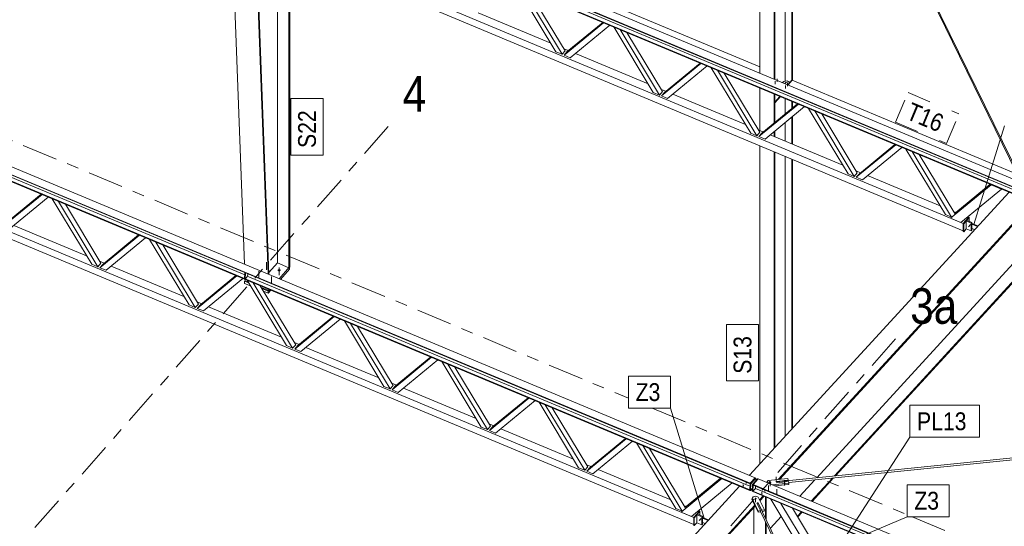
# Model space of a CAD drawing. Header units: millimetres. Extents: x -698 to 216, y -34 to 576.
# Tile 71 of 88: x -90 to -7, y 287 to 330. Entities that reach past the tile are written whole.
import ezdxf

# ---------------------------------------------------------------- set-up
doc = ezdxf.new("R2010")
doc.units = ezdxf.units.MM
for name, pattern in [('XKITLINE00', [0]), ('XKITLINE02', [4, 2, -2]), ('XKITLINE03', [6, 3, -1, 1, -1])]:
    doc.linetypes.add(name, pattern=pattern)
for name, color, linetype, lineweight in [('Element', 2, 'Continuous', 0), ('Spoina', 1, 'Continuous', 0), ('Znak elementu', 2, 'Continuous', 0), ('Śruba', 3, 'Continuous', 0)]:
    doc.layers.add(name, color=color, linetype=linetype, lineweight=lineweight)
doc.styles.add('ARIAL', font='ARIAL.TTF')

msp = doc.modelspace()

# ---------------------------------------------------------------- hatches: boundary and pattern name
at = {"layer": 'Śruba'}
for points in [[(-24.876, 324.213), (-24.887, 324.215), (-24.897, 324.219), (-24.906, 324.224), (-24.913, 324.23), (-24.919, 324.237), (-24.922, 324.244), (-24.923, 324.252), (-24.922, 324.26), (-24.919, 324.267), (-24.913, 324.274), (-24.906, 324.28), (-24.897, 324.285), (-24.887, 324.289), (-24.876, 324.291), (-24.865, 324.292), (-24.854, 324.291), (-24.843, 324.289), (-24.833, 324.285), (-24.824, 324.28), (-24.816, 324.274), (-24.811, 324.267), (-24.808, 324.26), (-24.807, 324.252), (-24.808, 324.244), (-24.811, 324.237), (-24.816, 324.23), (-24.824, 324.224), (-24.833, 324.219), (-24.843, 324.215), (-24.854, 324.213), (-24.865, 324.212)], [(-9.522, 312.299), (-9.515, 312.291), (-9.51, 312.282), (-9.506, 312.272), (-9.505, 312.263), (-9.505, 312.255), (-9.507, 312.248), (-9.511, 312.242), (-9.516, 312.237), (-9.523, 312.234), (-9.531, 312.233), (-9.54, 312.234), (-9.55, 312.236), (-9.56, 312.241), (-9.569, 312.246), (-9.578, 312.253), (-9.586, 312.261), (-9.593, 312.27), (-9.599, 312.279), (-9.602, 312.288), (-9.604, 312.297), (-9.604, 312.306), (-9.602, 312.313), (-9.598, 312.319), (-9.593, 312.324), (-9.586, 312.326), (-9.577, 312.328), (-9.568, 312.327), (-9.559, 312.324), (-9.549, 312.32), (-9.539, 312.315), (-9.53, 312.308)], [(-67.69, 308.472), (-67.703, 308.473), (-67.715, 308.475), (-67.728, 308.478), (-67.74, 308.482), (-67.751, 308.487), (-67.761, 308.492), (-67.771, 308.498), (-67.78, 308.505), (-67.788, 308.512), (-67.794, 308.52), (-67.8, 308.528), (-67.804, 308.537), (-67.807, 308.545), (-67.809, 308.554), (-67.81, 308.563), (-67.809, 308.572), (-67.807, 308.581), (-67.804, 308.59), (-67.8, 308.598), (-67.794, 308.606), (-67.788, 308.614), (-67.78, 308.621), (-67.771, 308.628), (-67.761, 308.634), (-67.751, 308.639), (-67.74, 308.644), (-67.728, 308.648), (-67.715, 308.651), (-67.703, 308.653), (-67.69, 308.655), (-67.677, 308.655), (-67.664, 308.655), (-67.651, 308.653), (-67.638, 308.651), (-67.626, 308.648), (-67.614, 308.644), (-67.603, 308.639), (-67.592, 308.634), (-67.582, 308.628), (-67.574, 308.621), (-67.566, 308.614), (-67.559, 308.606), (-67.553, 308.598), (-67.549, 308.59), (-67.546, 308.581), (-67.544, 308.572), (-67.543, 308.563), (-67.544, 308.554), (-67.546, 308.545), (-67.549, 308.537), (-67.553, 308.528), (-67.559, 308.52), (-67.566, 308.512), (-67.574, 308.505), (-67.582, 308.498), (-67.592, 308.492), (-67.603, 308.487), (-67.614, 308.482), (-67.626, 308.478), (-67.638, 308.475), (-67.651, 308.473), (-67.664, 308.472), (-67.677, 308.471)], [(-28.596, 290.423), (-28.607, 290.425), (-28.617, 290.429), (-28.626, 290.434), (-28.633, 290.44), (-28.638, 290.447), (-28.641, 290.454), (-28.642, 290.462), (-28.641, 290.469), (-28.637, 290.477), (-28.632, 290.483), (-28.624, 290.489), (-28.615, 290.494), (-28.605, 290.497), (-28.594, 290.499), (-28.583, 290.5), (-28.572, 290.499), (-28.561, 290.496), (-28.551, 290.492), (-28.542, 290.487), (-28.535, 290.481), (-28.53, 290.474), (-28.526, 290.467), (-28.525, 290.459), (-28.527, 290.452), (-28.53, 290.444), (-28.536, 290.438), (-28.543, 290.432), (-28.552, 290.427), (-28.562, 290.424), (-28.573, 290.422), (-28.585, 290.422)], [(-26.312, 290.616), (-26.321, 290.617), (-26.33, 290.619), (-26.338, 290.621), (-26.346, 290.624), (-26.354, 290.627), (-26.361, 290.631), (-26.368, 290.635), (-26.374, 290.639), (-26.379, 290.644), (-26.383, 290.65), (-26.387, 290.655), (-26.39, 290.661), (-26.392, 290.667), (-26.393, 290.673), (-26.394, 290.679), (-26.393, 290.685), (-26.392, 290.691), (-26.389, 290.696), (-26.386, 290.702), (-26.382, 290.707), (-26.377, 290.712), (-26.372, 290.717), (-26.366, 290.722), (-26.359, 290.725), (-26.352, 290.729), (-26.344, 290.732), (-26.336, 290.734), (-26.327, 290.736), (-26.319, 290.737), (-26.31, 290.738), (-26.301, 290.738), (-26.292, 290.738), (-26.283, 290.736), (-26.274, 290.735), (-26.266, 290.733), (-26.258, 290.73), (-26.25, 290.727), (-26.243, 290.723), (-26.236, 290.719), (-26.23, 290.714), (-26.225, 290.709), (-26.221, 290.704), (-26.217, 290.698), (-26.214, 290.693), (-26.212, 290.687), (-26.211, 290.681), (-26.21, 290.675), (-26.211, 290.669), (-26.212, 290.663), (-26.215, 290.657), (-26.218, 290.651), (-26.222, 290.646), (-26.227, 290.641), (-26.232, 290.636), (-26.238, 290.632), (-26.245, 290.628), (-26.252, 290.625), (-26.26, 290.622), (-26.268, 290.619), (-26.277, 290.618), (-26.285, 290.616), (-26.294, 290.616), (-26.303, 290.616)], [(-27.029, 289.768), (-27.039, 289.77), (-27.05, 289.774), (-27.058, 289.779), (-27.065, 289.785), (-27.071, 289.792), (-27.074, 289.799), (-27.075, 289.807), (-27.073, 289.815), (-27.07, 289.822), (-27.064, 289.829), (-27.057, 289.834), (-27.048, 289.839), (-27.038, 289.842), (-27.027, 289.844), (-27.016, 289.845), (-27.004, 289.844), (-26.993, 289.841), (-26.983, 289.838), (-26.975, 289.832), (-26.967, 289.826), (-26.962, 289.82), (-26.959, 289.812), (-26.958, 289.805), (-26.959, 289.797), (-26.963, 289.79), (-26.968, 289.783), (-26.976, 289.777), (-26.985, 289.773), (-26.995, 289.769), (-27.006, 289.767), (-27.017, 289.767)], [(-27.555, 289.267), (-27.563, 289.269), (-27.572, 289.27), (-27.581, 289.272), (-27.589, 289.275), (-27.596, 289.278), (-27.603, 289.282), (-27.61, 289.286), (-27.616, 289.291), (-27.621, 289.296), (-27.626, 289.301), (-27.629, 289.307), (-27.632, 289.312), (-27.634, 289.318), (-27.636, 289.324), (-27.636, 289.33), (-27.635, 289.336), (-27.634, 289.342), (-27.632, 289.348), (-27.628, 289.354), (-27.624, 289.359), (-27.62, 289.364), (-27.614, 289.369), (-27.608, 289.373), (-27.601, 289.377), (-27.594, 289.38), (-27.586, 289.383), (-27.578, 289.386), (-27.57, 289.387), (-27.561, 289.389), (-27.552, 289.389), (-27.543, 289.39), (-27.534, 289.389), (-27.525, 289.388), (-27.516, 289.386), (-27.508, 289.384), (-27.5, 289.381), (-27.492, 289.378), (-27.485, 289.374), (-27.478, 289.37), (-27.473, 289.366), (-27.467, 289.361), (-27.463, 289.355), (-27.459, 289.35), (-27.456, 289.344), (-27.454, 289.338), (-27.453, 289.332), (-27.453, 289.326), (-27.453, 289.32), (-27.455, 289.314), (-27.457, 289.308), (-27.46, 289.303), (-27.464, 289.298), (-27.469, 289.292), (-27.474, 289.288), (-27.48, 289.283), (-27.487, 289.28), (-27.494, 289.276), (-27.502, 289.273), (-27.51, 289.271), (-27.519, 289.269), (-27.528, 289.268), (-27.537, 289.267), (-27.546, 289.267)], [(-32.218, 287.555), (-32.211, 287.547), (-32.206, 287.537), (-32.202, 287.528), (-32.201, 287.519), (-32.201, 287.511), (-32.203, 287.504), (-32.207, 287.498), (-32.212, 287.493), (-32.219, 287.49), (-32.227, 287.489), (-32.236, 287.49), (-32.246, 287.492), (-32.256, 287.496), (-32.265, 287.502), (-32.274, 287.509), (-32.282, 287.517), (-32.289, 287.526), (-32.295, 287.535), (-32.298, 287.544), (-32.3, 287.553), (-32.3, 287.562), (-32.298, 287.569), (-32.294, 287.575), (-32.289, 287.579), (-32.282, 287.582), (-32.273, 287.583), (-32.264, 287.583), (-32.255, 287.58), (-32.245, 287.576), (-32.235, 287.57), (-32.226, 287.563)]]:
    msp.add_hatch(color=256, dxfattribs=at).paths.add_polyline_path(points, flags=17)

# ---------------------------------------------------------------- linework, layer by layer
at = {"layer": 'Element', "linetype": 'XKITLINE00', "lineweight": 0}
for p, q in [((-90.551, 350.926), (-5.316, 315.323)), ((-90.55, 350.975), (-5.315, 315.373)), ((-90.118, 351.446), (-4.883, 315.844)), ((-5.328, 314.778), (-90.563, 350.381)), ((-5.327, 314.827), (-90.562, 350.43)), ((-85.855, 343.554), (-10.058, 311.893)), ((-84.77, 343.705), (-10.056, 312.497)), ((-70.602, 309.07), (-71.671, 337.629)), ((-68.607, 308.237), (-69.676, 336.796)), ((-68.534, 308.206), (-69.603, 336.765)), ((-67.819, 309.186), (-67.819, 336.02)), ((-66.85, 308.782), (-66.85, 335.616)), ((-66.781, 308.86), (-66.781, 335.587)), ((-5.557, 316.772), (-14.865, 335.777)), ((-5.252, 316.366), (-14.765, 335.788)), ((-27.195, 325.163), (-27.195, 334.691)), ((-25.984, 324.657), (-25.984, 334.796)), ((-25.929, 324.634), (-25.929, 334.801)), ((-25.059, 324.486), (-25.059, 334.876)), ((-24.482, 324.566), (-24.482, 334.926)), ((-24.428, 324.543), (-24.428, 334.931)), ((-47.753, 332.858), (-5.321, 315.134)), ((-45.016, 333.142), (-27.195, 325.699)), ((-44.362, 326.961), (-47.599, 332.327)), ((-43.844, 326.744), (-47.081, 332.11)), ((-46.584, 332.01), (-43.584, 327.039)), ((-50.923, 330.238), (-44.795, 327.678)), ((-43.672, 326.673), (-40.348, 329.405)), ((-43.412, 326.967), (-40.413, 329.433)), ((-39.83, 329.189), (-43.154, 326.456)), ((-36.159, 323.535), (-39.483, 329.044)), ((-35.642, 323.318), (-38.965, 328.828)), ((-38.381, 328.584), (-35.382, 323.613)), ((-43.844, 326.744), (-44.362, 326.961)), ((-43.584, 327.039), (-43.844, 326.744)), ((-43.693, 327.218), (-43.304, 327.056)), ((-43.672, 326.673), (-43.412, 326.967)), ((-42.721, 326.812), (-36.592, 324.252)), ((-113.247, 326.182), (-28.012, 290.579)), ((-113.246, 326.231), (-28.011, 290.628)), ((-112.814, 326.702), (-27.579, 291.1)), ((-43.154, 326.456), (-43.672, 326.673)), ((-35.469, 323.246), (-32.145, 325.979)), ((-35.21, 323.541), (-32.211, 326.006)), ((-28.024, 290.034), (-113.259, 325.636)), ((-28.023, 290.083), (-113.258, 325.686)), ((-113.053, 325.91), (-70.576, 308.167)), ((-31.627, 325.763), (-34.951, 323.03)), ((-27.957, 320.109), (-31.281, 325.618)), ((-27.439, 319.892), (-30.763, 325.402)), ((-30.179, 325.158), (-27.18, 320.186)), ((-25.265, 324.357), (-25.168, 324.468)), ((-25.168, 324.468), (-24.881, 324.516)), ((-25.083, 324.281), (-25, 324.376)), ((-25, 324.376), (-24.714, 324.424)), ((-24.881, 324.516), (-24.625, 324.409)), ((-24.831, 324.176), (-24.486, 324.567)), ((-24.802, 324.164), (-24.457, 324.555)), ((-24.457, 324.555), (-24.802, 324.164)), ((-24.714, 324.424), (-24.64, 324.393)), ((-24.486, 324.567), (-24.457, 324.555)), ((-24.457, 324.555), (-5.662, 316.704)), ((-35.642, 323.318), (-36.159, 323.535)), ((-35.382, 323.613), (-35.642, 323.318)), ((-35.49, 323.792), (-35.102, 323.63)), ((-35.469, 323.246), (-35.21, 323.541)), ((-27.195, 320.327), (-27.195, 323.911)), ((-34.951, 323.03), (-35.469, 323.246)), ((-34.518, 323.386), (-28.39, 320.826)), ((-25.984, 320.956), (-25.984, 323.405)), ((-25.929, 321.001), (-25.929, 323.383)), ((-25.929, 322.708), (-25.495, 323.201)), ((-25.456, 323.185), (-25.929, 322.648)), ((-25.929, 322.648), (-25.929, 322.708)), ((-25.059, 321.716), (-25.059, 323.019)), ((-24.482, 322.191), (-24.482, 322.778)), ((-24.428, 322.236), (-24.428, 322.755)), ((-27.267, 319.82), (-23.943, 322.553)), ((-27.008, 320.115), (-24.008, 322.58)), ((-23.425, 322.337), (-26.749, 319.604)), ((-19.755, 316.682), (-23.079, 322.192)), ((-19.237, 316.466), (-22.561, 321.976)), ((-25.059, 319.435), (-25.059, 320.993)), ((-24.482, 319.194), (-24.482, 321.467)), ((-24.428, 319.171), (-24.428, 321.513)), ((-21.977, 321.732), (-18.978, 316.76)), ((-27.18, 320.186), (-27.439, 319.892)), ((-27.288, 320.366), (-26.899, 320.204)), ((-25.984, 319.821), (-25.984, 320.233)), ((-25.929, 319.798), (-25.929, 320.278)), ((-27.439, 319.892), (-27.957, 320.109)), ((-27.267, 319.82), (-27.008, 320.115)), ((-26.749, 319.604), (-27.267, 319.82)), ((-26.316, 319.96), (-20.188, 317.4)), ((-108.551, 318.81), (-32.754, 287.149)), ((-107.466, 318.961), (-32.752, 287.753)), ((-27.195, 292.249), (-27.195, 319.051)), ((-25.984, 293.569), (-25.984, 318.546)), ((-25.929, 293.629), (-25.929, 318.523)), ((-19.065, 316.394), (-15.741, 319.127)), ((-18.805, 316.688), (-15.806, 319.154)), ((-15.223, 318.911), (-18.547, 316.178)), ((-11.553, 313.256), (-14.876, 318.766)), ((-11.035, 313.04), (-14.358, 318.55)), ((-25.059, 294.577), (-25.059, 318.159)), ((-24.482, 295.206), (-24.482, 317.918)), ((-24.428, 295.266), (-24.428, 317.896)), ((-10.775, 313.335), (-13.774, 318.306)), ((-19.086, 316.94), (-18.697, 316.777)), ((-19.237, 316.466), (-19.755, 316.682)), ((-18.978, 316.76), (-19.237, 316.466)), ((-19.065, 316.394), (-18.805, 316.688)), ((-18.547, 316.178), (-19.065, 316.394)), ((-18.114, 316.534), (-11.985, 313.974)), ((-11.122, 312.942), (-7.689, 315.764)), ((-10.689, 313.432), (-7.798, 315.809)), ((-6.826, 315.403), (-10.258, 312.581)), ((-6.826, 315.403), (-7.689, 315.764)), ((-6.826, 315.403), (-6.826, 315.403)), ((-90.975, 312.207), (-87.651, 314.94)), ((-90.715, 312.501), (-87.716, 314.967)), ((-87.133, 314.723), (-90.457, 311.991)), ((-83.462, 309.069), (-86.786, 314.579)), ((-82.944, 308.853), (-86.268, 314.362)), ((-28.063, 291.302), (-6.198, 315.141)), ((-85.684, 314.118), (-82.685, 309.147)), ((-25.635, 290.942), (-4.203, 314.308)), ((-25.537, 290.951), (-4.139, 314.281)), ((-10.883, 313.514), (-10.689, 313.432)), ((-11.035, 313.04), (-11.553, 313.256)), ((-11.122, 312.942), (-11.035, 313.04)), ((-10.258, 312.581), (-11.122, 312.942)), ((-10.775, 313.335), (-10.689, 313.432)), ((-10.058, 312.495), (-9.583, 313.034)), ((-10.015, 312.477), (-9.54, 313.016)), ((-9.752, 312.776), (-9.804, 312.717)), ((-9.804, 312.052), (-9.804, 312.717)), ((-9.804, 312.717), (-9.376, 312.538)), ((-9.324, 312.597), (-9.752, 312.776)), ((-9.717, 313.026), (-9.624, 312.987)), ((-9.54, 313.016), (-9.583, 313.034)), ((-9.54, 312.687), (-9.54, 313.016)), ((-90.024, 312.346), (-83.895, 309.787)), ((-10.015, 312.477), (-10.058, 312.495)), ((-10.058, 311.83), (-10.058, 312.495)), ((-10.015, 311.812), (-10.015, 312.477)), ((-10.015, 311.812), (-9.804, 312.052)), ((-9.376, 311.874), (-9.804, 312.052)), ((-9.324, 312.597), (-9.376, 312.538)), ((-9.376, 312.538), (-9.376, 311.874)), ((-9.324, 311.932), (-9.376, 311.874)), ((-9.324, 311.932), (-9.324, 312.597)), ((-9.324, 312.504), (-8.812, 312.29)), ((-9.324, 312.466), (-8.837, 312.263)), ((-9.324, 312.446), (-8.851, 312.248)), ((-9.324, 312.084), (-9.091, 311.986)), ((-82.772, 308.781), (-79.448, 311.514)), ((-82.513, 309.075), (-79.514, 311.541)), ((-78.93, 311.297), (-82.254, 308.564)), ((-75.26, 305.643), (-78.584, 311.152)), ((-10.058, 311.83), (-10.015, 311.812)), ((-74.742, 305.426), (-78.066, 310.936)), ((-77.482, 310.692), (-74.483, 305.721)), ((-22.394, 291.101), (-4.934, 310.14)), ((-20.907, 291.251), (-3.885, 309.811)), ((-20.809, 291.261), (-3.821, 309.785)), ((-82.944, 308.853), (-83.462, 309.069)), ((-82.685, 309.147), (-82.944, 308.853)), ((-82.793, 309.326), (-82.405, 309.164)), ((-82.772, 308.781), (-82.513, 309.075)), ((-82.254, 308.564), (-82.772, 308.781)), ((-81.821, 308.92), (-75.693, 306.36)), ((-68.54, 308.369), (-67.819, 309.186)), ((-67.819, 309.186), (-66.85, 308.782)), ((-67.674, 307.847), (-66.798, 308.841)), ((-67.557, 307.798), (-66.798, 308.659)), ((-66.85, 308.782), (-66.781, 308.86)), ((-66.798, 308.841), (-66.798, 308.659)), ((-74.57, 305.355), (-71.246, 308.087)), ((-74.311, 305.649), (-71.311, 308.115)), ((-70.728, 307.871), (-74.052, 305.138)), ((-70.582, 307.866), (-70.571, 308.356)), ((-70.582, 307.866), (-70.525, 307.843)), ((-70.55, 307.681), (-70.554, 307.798)), ((-70.514, 308.332), (-70.525, 307.843)), ((-70.525, 307.843), (-70.408, 307.97)), ((-70.408, 307.97), (-70.319, 308.188)), ((-67.058, 302.217), (-70.382, 307.726)), ((-70.364, 308.079), (-28.017, 290.39)), ((-70.319, 308.188), (-70.318, 308.25)), ((-70.587, 307.639), (-70.55, 307.681)), ((-70.587, 307.639), (-70.242, 307.494)), ((-70.587, 307.457), (-70.587, 307.639)), ((-70.587, 307.457), (-70.095, 307.252)), ((-70.55, 307.681), (-70.289, 307.572)), ((-66.54, 302), (-69.864, 307.51)), ((-69.28, 307.266), (-66.28, 302.295)), ((-69.187, 307.112), (-68.555, 306.848)), ((-69.14, 307.034), (-68.593, 306.805)), ((-68.593, 306.805), (-68.481, 306.932)), ((-68.593, 306.624), (-68.364, 306.884)), ((-68.555, 306.848), (-68.559, 306.965)), ((-68.555, 306.848), (-68.486, 306.931)), ((-68.486, 306.931), (-68.486, 306.935)), ((-68.993, 306.792), (-68.593, 306.624)), ((-68.593, 306.624), (-68.593, 306.805)), ((-74.742, 305.426), (-75.26, 305.643)), ((-74.483, 305.721), (-74.742, 305.426)), ((-74.591, 305.9), (-74.202, 305.738)), ((-74.57, 305.355), (-74.311, 305.649)), ((-74.052, 305.138), (-74.57, 305.355)), ((-73.619, 305.494), (-67.491, 302.934)), ((-66.368, 301.928), (-63.044, 304.661)), ((-66.108, 302.223), (-63.109, 304.689)), ((-62.526, 304.445), (-65.85, 301.712)), ((-58.855, 298.791), (-62.179, 304.3)), ((-58.337, 298.574), (-61.661, 304.084)), ((-61.077, 303.84), (-58.078, 298.868)), ((-66.54, 302), (-67.058, 302.217)), ((-66.28, 302.295), (-66.54, 302)), ((-66.389, 302.474), (-66, 302.312)), ((-66.368, 301.928), (-66.108, 302.223)), ((-65.85, 301.712), (-66.368, 301.928)), ((-65.417, 302.068), (-59.288, 299.508)), ((-58.165, 298.502), (-54.841, 301.235)), ((-57.906, 298.797), (-54.907, 301.262)), ((-54.323, 301.019), (-57.647, 298.286)), ((-50.653, 295.364), (-53.977, 300.874)), ((-50.135, 295.148), (-53.459, 300.658)), ((-52.875, 300.414), (-49.876, 295.442)), ((-58.337, 298.574), (-58.855, 298.791)), ((-58.078, 298.868), (-58.337, 298.574)), ((-58.186, 299.048), (-57.798, 298.886)), ((-58.165, 298.502), (-57.906, 298.797)), ((-57.214, 298.642), (-51.086, 296.082)), ((-57.647, 298.286), (-58.165, 298.502)), ((-49.963, 295.076), (-46.639, 297.809)), ((-49.704, 295.37), (-46.704, 297.836)), ((-46.121, 297.593), (-49.445, 294.86)), ((-42.451, 291.938), (-45.775, 297.448)), ((-41.933, 291.722), (-45.257, 297.232)), ((-44.673, 296.988), (-41.673, 292.016)), ((-25.775, 290.762), (36.027, 296.973)), ((-24.75, 290.702), (35.06, 296.714)), ((-50.135, 295.148), (-50.653, 295.364)), ((-49.876, 295.442), (-50.135, 295.148)), ((-49.984, 295.622), (-49.595, 295.459)), ((-49.963, 295.076), (-49.704, 295.37)), ((-49.445, 294.86), (-49.963, 295.076)), ((-49.012, 295.216), (-42.884, 292.656)), ((-41.761, 291.65), (-38.437, 294.383)), ((-41.501, 291.944), (-38.502, 294.41)), ((-37.919, 294.166), (-41.243, 291.434)), ((-34.249, 288.512), (-37.572, 294.022)), ((-33.731, 288.296), (-37.054, 293.805)), ((-33.471, 288.59), (-36.47, 293.561)), ((-41.933, 291.722), (-42.451, 291.938)), ((-41.673, 292.016), (-41.933, 291.722)), ((-41.782, 292.196), (-41.393, 292.033)), ((-41.761, 291.65), (-41.501, 291.944)), ((-41.243, 291.434), (-41.761, 291.65)), ((-40.81, 291.79), (-34.681, 289.23)), ((-48.03, 269.533), (-28.894, 290.397)), ((-33.818, 288.198), (-30.385, 291.02)), ((-33.385, 288.688), (-30.494, 291.065)), ((-29.522, 290.659), (-32.954, 287.837)), ((-29.522, 290.659), (-30.385, 291.02)), ((-29.522, 290.659), (-29.522, 290.659)), ((-28.024, 290.052), (-28.012, 290.61)), ((-28.012, 290.61), (-27.58, 291.081)), ((-28.012, 290.61), (-28.011, 290.628)), ((-28.012, 290.579), (-28.012, 290.61)), ((-27.955, 290.586), (-28.012, 290.61)), ((-27.579, 291.1), (-28.011, 290.628)), ((-27.967, 290.028), (-27.955, 290.586)), ((-27.523, 291.057), (-27.955, 290.586)), ((-27.825, 289.969), (-27.812, 290.526)), ((-27.812, 290.526), (-27.38, 290.998)), ((-27.812, 290.526), (-27.755, 290.503)), ((-27.768, 289.945), (-27.755, 290.503)), ((-27.756, 290.472), (-27.755, 290.503)), ((-27.756, 290.472), (57.479, 254.869)), ((-27.755, 290.521), (-27.323, 290.992)), ((-27.755, 290.521), (57.48, 254.918)), ((-27.755, 290.503), (-27.755, 290.521)), ((-27.58, 291.081), (-27.579, 291.1)), ((-27.58, 291.081), (-27.523, 291.057)), ((-27.557, 290.389), (-27.562, 290.2)), ((-27.528, 290.837), (-27.523, 291.057)), ((-27.38, 290.998), (-27.335, 290.979)), ((-27.323, 290.992), (57.912, 255.39)), ((-26.611, 290.695), (-26.61, 290.731)), ((-26.61, 290.731), (-26.474, 290.857)), ((-26.6, 290.691), (-26.61, 290.731)), ((-26.474, 290.857), (-24.83, 291.022)), ((-24.734, 290.637), (-26.134, 290.496)), ((-25.943, 290.416), (-24.736, 290.538)), ((-24.796, 290.885), (-25.782, 290.786)), ((-25.782, 290.786), (-25.754, 290.675)), ((-25.776, 290.761), (-25.775, 290.762)), ((-25.775, 290.762), (-25.767, 290.742)), ((-25.767, 290.742), (-25.761, 290.705)), ((-25.761, 290.705), (-25.76, 290.699)), ((-25.754, 290.675), (-24.768, 290.774)), ((-24.83, 291.022), (-24.796, 290.885)), ((-24.796, 290.86), (-24.796, 290.885)), ((-24.768, 290.774), (-24.734, 290.637)), ((-24.736, 290.538), (-24.734, 290.637)), ((-23.831, 289.534), (-22.558, 290.922)), ((-22.855, 289.126), (-21.071, 291.072)), ((-22.791, 289.099), (-20.973, 291.082)), ((-28.024, 290.034), (-28.023, 290.083)), ((-27.967, 290.028), (-28.024, 290.052)), ((-28.012, 290.047), (-28.024, 290.034)), ((-27.82, 290.189), (-27.967, 290.028)), ((-27.844, 289.355), (-27.737, 289.494)), ((-27.825, 289.969), (-27.768, 289.945)), ((-27.767, 289.976), (-27.768, 289.926)), ((57.467, 254.324), (-27.768, 289.926)), ((-27.562, 290.2), (-27.767, 289.976)), ((57.468, 254.373), (-27.767, 289.976)), ((-27.737, 289.494), (-27.531, 289.536)), ((-27.562, 290.2), (14.916, 272.457)), ((-27.531, 289.536), (-27.321, 289.462)), ((-27.321, 289.462), (-26.807, 288.395)), ((-27.208, 289.226), (-26.899, 289.563)), ((-27.177, 289.163), (-26.835, 289.537)), ((-26.711, 287.691), (-26.711, 289.485)), ((-26.659, 287.584), (-26.659, 289.463)), ((-46.036, 268.699), (-27.617, 288.78)), ((-45.972, 268.673), (-27.587, 288.717)), ((-33.579, 288.769), (-33.385, 288.688)), ((-33.471, 288.591), (-33.385, 288.688)), ((-27.847, 289.256), (-27.844, 289.355)), ((-27.847, 289.256), (-27.333, 288.189)), ((-27.33, 288.288), (-27.844, 289.355)), ((-27.314, 288.995), (-27.441, 288.969)), ((-27.441, 288.969), (-27.132, 288.329)), ((-27.411, 288.961), (-27.428, 288.943)), ((-27.379, 288.975), (-27.411, 288.961)), ((-27.347, 288.976), (-27.379, 288.975)), ((-27.324, 288.963), (-27.347, 288.976)), ((-8.01, 248.871), (-27.324, 288.963)), ((-27.315, 288.945), (-27.314, 288.995)), ((-27.006, 288.355), (-27.314, 288.995)), ((-22.838, 283.612), (-26.268, 289.3)), ((-21.975, 283.251), (-25.405, 288.939)), ((-33.731, 288.296), (-34.249, 288.512)), ((-33.818, 288.198), (-33.731, 288.296)), ((-32.954, 287.837), (-33.818, 288.198)), ((-32.754, 287.75), (-32.279, 288.29)), ((-32.711, 287.733), (-32.236, 288.272)), ((-32.448, 288.032), (-32.5, 287.973)), ((-32.5, 287.308), (-32.5, 287.973)), ((-32.5, 287.973), (-32.072, 287.794)), ((-32.02, 287.853), (-32.448, 288.032)), ((-32.413, 288.282), (-32.32, 288.243)), ((-32.236, 288.272), (-32.279, 288.29)), ((-32.236, 287.943), (-32.236, 288.272)), ((-32.02, 287.853), (-32.072, 287.794)), ((-32.072, 287.794), (-32.072, 287.129)), ((-32.02, 287.188), (-32.02, 287.853)), ((-27.687, 288.607), (-27.687, 285.452)), ((-27.333, 288.189), (-27.33, 288.288)), ((-27.333, 288.189), (-27.135, 288.23)), ((-27.132, 288.329), (-27.33, 288.288)), ((-27.135, 288.23), (-27.132, 288.329)), ((-8.451, 249.484), (-27.134, 288.267)), ((-27.007, 288.305), (-27.006, 288.355)), ((-26.807, 288.395), (-27.006, 288.355)), ((-26.985, 288.26), (-26.81, 288.296)), ((-26.81, 288.296), (-26.807, 288.395)), ((-26.301, 286.84), (-25.386, 287.838)), ((-24.432, 288.533), (-21.542, 283.741)), ((-24.022, 287.854), (-23.685, 288.221)), ((-23.987, 287.795), (-23.621, 288.194)), ((-32.711, 287.733), (-32.754, 287.75)), ((-32.754, 287.086), (-32.754, 287.75)), ((-32.754, 287.086), (-32.711, 287.068)), ((-32.711, 287.068), (-32.711, 287.733)), ((-32.711, 287.068), (-32.5, 287.308)), ((-32.072, 287.129), (-32.5, 287.308)), ((-32.02, 287.188), (-32.072, 287.129)), ((-32.02, 287.76), (-31.508, 287.546)), ((-32.02, 287.722), (-31.533, 287.519)), ((-32.02, 287.702), (-31.547, 287.504)), ((-32.02, 287.339), (-31.787, 287.242)), ((-26.711, 284.924), (-26.711, 287.39)), ((-26.659, 284.982), (-26.659, 287.283))]:
    msp.add_line(p, q, dxfattribs=at)
at = {"layer": 'Spoina', "linetype": 'XKITLINE03', "lineweight": 0}
for p, q in [((-94.761, 321.393), (-38.246, 297.787)), ((-258.86, 93.365), (-58.268, 320.912)), ((-216.115, 75.51), (-15.522, 303.057)), ((-36.258, 296.957), (-14.77, 287.981)), ((-14.366, 287.812), (47.245, 262.077))]:
    msp.add_line(p, q, dxfattribs=at)
at = {"layer": 'Znak elementu', "linetype": 'XKITLINE02', "lineweight": 0}
for p, q in [((-15.745, 321.024), (-14.705, 323.516)), ((-14.705, 323.516), (-10.417, 321.725)), ((-15.745, 321.024), (-11.457, 319.233)), ((-11.457, 319.233), (-10.417, 321.725))]:
    msp.add_line(p, q, dxfattribs=at)
at = {"layer": 'Znak elementu', "linetype": 'XKITLINE00', "lineweight": 0}
for p, q in [((-66.681, 318.26), (-66.681, 323.02)), ((-63.981, 323.02), (-66.681, 323.02)), ((-63.981, 318.26), (-63.981, 323.02)), ((-9.169, 312.425), (-6.581, 320.735)), ((-63.981, 318.26), (-66.681, 318.26)), ((-29.995, 299.249), (-29.995, 304.008)), ((-27.295, 304.008), (-29.995, 304.008)), ((-27.295, 299.249), (-27.295, 304.008)), ((-38.246, 299.657), (-34.712, 299.657)), ((-38.246, 296.957), (-38.246, 299.657)), ((-34.712, 296.957), (-34.712, 299.657)), ((-27.295, 299.249), (-29.995, 299.249)), ((-38.246, 296.957), (-34.712, 296.957)), ((-31.865, 287.681), (-34.712, 296.957)), ((-14.543, 297.2), (-8.671, 297.2)), ((-14.543, 294.5), (-14.543, 297.2)), ((-8.671, 294.5), (-8.671, 297.2)), ((-21.543, 283.726), (-14.543, 294.5)), ((-14.543, 294.5), (-8.671, 294.5)), ((-14.77, 290.512), (-11.235, 290.512)), ((-14.77, 287.812), (-14.77, 290.512)), ((-11.235, 287.812), (-11.235, 290.512)), ((-23.43, 284.162), (-14.77, 287.812)), ((-14.77, 287.812), (-11.235, 287.812))]:
    msp.add_line(p, q, dxfattribs=at)
at = {"layer": 'Śruba', "linetype": 'XKITLINE02', "lineweight": 0}
for p, q in [((-25.893, 324.473), (-25.893, 324.232)), ((-25.72, 324.67), (-25.72, 324.428)), ((-25.038, 324.116), (-25.038, 323.875)), ((-68.745, 308.605), (-68.745, 309.233)), ((-69.394, 307.869), (-69.394, 308.498)), ((-68.325, 307.423), (-68.325, 308.051)), ((-25.822, 290.742), (-25.822, 291.177)), ((-28.344, 290.607), (-28.34, 290.793)), ((-26.47, 290.006), (-26.47, 290.441)), ((-25.109, 290.444), (-25.109, 290.879)), ((-26.777, 289.952), (-26.773, 290.138)), ((-25.758, 289.708), (-25.758, 290.144))]:
    msp.add_line(p, q, dxfattribs=at)
at = {"layer": 'Śruba', "linetype": 'XKITLINE00', "lineweight": 0}
for p, q in [((-24.865, 324.313), (-24.865, 324.071)), ((-9.598, 312.231), (-9.446, 312.403)), ((-67.677, 308.158), (-67.677, 308.787)), ((-28.586, 290.343), (-28.582, 290.529)), ((-26.3, 290.763), (-26.308, 290.392)), ((-27.019, 289.688), (-27.015, 289.874)), ((-27.542, 289.412), (-27.551, 289.04)), ((-32.294, 287.487), (-32.142, 287.659))]:
    msp.add_line(p, q, dxfattribs=at)

# ---------------------------------------------------------------- texts
at = {"layer": 'Spoina', "style": 'ARIAL', "width": 0.85}
for s, p in [('4', (-57.268, 321.912)), ('3a', (-14.522, 304.057))]:
    msp.add_text(s, height=3, dxfattribs=at).set_placement(p)
at = {"layer": 'Znak elementu', "style": 'ARIAL', "width": 0.85}
for s, rotation, p in [('T16', -22.67194, (-14.96, 321.347)), ('S22', 90.00021, (-64.581, 318.86)), ('S13', 90.00021, (-27.895, 299.849))]:
    msp.add_text(s, height=1.5, rotation=rotation, dxfattribs=at).set_placement(p)
for s, p in [('Z3', (-37.646, 297.557)), ('PL13', (-13.943, 295.1)), ('Z3', (-14.17, 288.412))]:
    msp.add_text(s, height=1.5, dxfattribs=at).set_placement(p)

doc.saveas('drawing.dxf')
